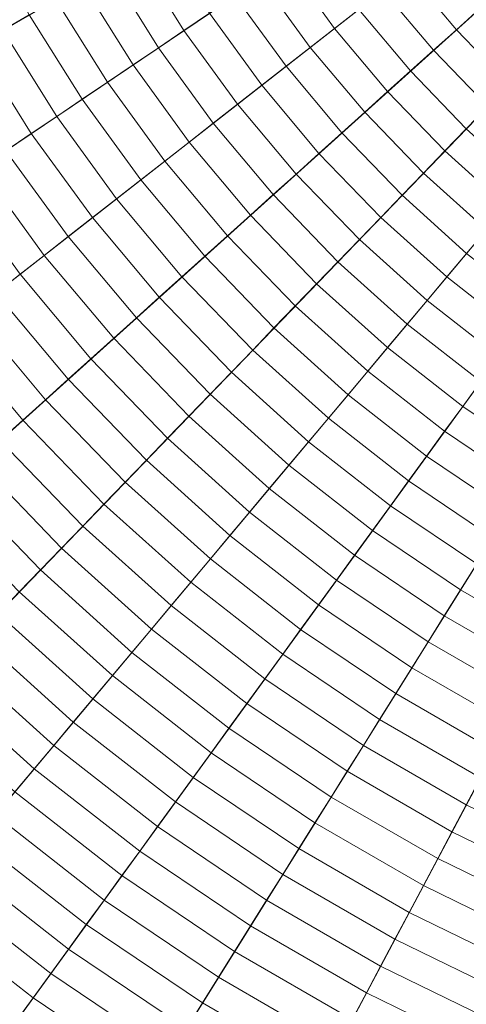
# Model space of a CAD drawing. Header units: centimetres. Extents: x -3.01 to 4.18, y -6.48 to 0.72.
# Tile 183 of 256: x -0.58 to -0.16, y -4.47 to -3.55. Entities that reach past the tile are written whole.
import ezdxf

# ---------------------------------------------------------------- set-up
doc = ezdxf.new("R2010")
doc.units = ezdxf.units.CM
doc.header["$LTSCALE"] = 2.54
doc.layers.add('Lucido design-1', color=7, linetype='Continuous')

# ---------------------------------------------------------------- blocks, each defined once
blk = doc.blocks.new('Gruppo-1')
at = {"color": 142, "linetype": 'Continuous', "lineweight": 9}
for points in [[(-2.95759, -3.50579, -13.70234), (-2.90537, -3.75148, -13.70234), (0.58426, -2.88142, -13.70234), (0.58423, -2.88127, -13.70234)], [(-2.90537, -3.75148, -13.70234), (-2.83614, -3.99293, -13.70234), (0.58431, -2.88157, -13.70234), (0.58426, -2.88142, -13.70234)], [(-2.83614, -3.99293, -13.70234), (-2.75023, -4.22897, -13.70234), (0.58436, -2.88171, -13.70234), (0.58431, -2.88157, -13.70234)], [(-2.75023, -4.22897, -13.70234), (-2.64806, -4.45843, -13.70234), (0.58442, -2.88185, -13.70234), (0.58436, -2.88171, -13.70234)], [(-2.64806, -4.45843, -13.70234), (-2.53014, -4.68021, -13.70234), (0.58449, -2.88198, -13.70234), (0.58442, -2.88185, -13.70234)], [(-2.53014, -4.68021, -13.70234), (-2.39704, -4.89322, -13.70234), (0.58457, -2.88211, -13.70234), (0.58449, -2.88198, -13.70234)], [(-2.39704, -4.89322, -13.70234), (-2.24939, -5.09643, -13.70234), (0.58466, -2.88223, -13.70234), (0.58457, -2.88211, -13.70234)], [(-2.24939, -5.09643, -13.70234), (-2.08794, -5.28885, -13.70234), (0.58475, -2.88234, -13.70234), (0.58466, -2.88223, -13.70234)], [(-2.08794, -5.28885, -13.70234), (-1.91345, -5.46953, -13.70234), (0.58486, -2.88245, -13.70234), (0.58475, -2.88234, -13.70234)], [(-1.91345, -5.46953, -13.70234), (-1.72679, -5.63761, -13.70234), (0.58497, -2.88255, -13.70234), (0.58486, -2.88245, -13.70234)], [(-1.72679, -5.63761, -13.70234), (-1.52886, -5.79225, -13.70234), (0.58509, -2.88265, -13.70234), (0.58497, -2.88255, -13.70234)], [(-1.52886, -5.79225, -13.70234), (-1.32062, -5.93271, -13.70234), (0.58522, -2.88273, -13.70234), (0.58509, -2.88265, -13.70234)], [(-1.32062, -5.93271, -13.70234), (-1.10309, -6.0583, -13.70234), (0.58535, -2.88281, -13.70234), (0.58522, -2.88273, -13.70234)], [(-1.10309, -6.0583, -13.70234), (-0.87733, -6.16841, -13.70234), (0.58548, -2.88287, -13.70234), (0.58535, -2.88281, -13.70234)], [(-0.87733, -6.16841, -13.70234), (-0.64444, -6.2625, -13.70234), (0.58562, -2.88293, -13.70234), (0.58548, -2.88287, -13.70234)], [(-0.64444, -6.2625, -13.70234), (-0.40555, -6.34012, -13.70234), (0.58577, -2.88298, -13.70234), (0.58562, -2.88293, -13.70234)], [(-0.40555, -6.34012, -13.70234), (-0.16184, -6.40089, -13.70234), (0.58591, -2.88301, -13.70234), (0.58577, -2.88298, -13.70234)], [(-0.61461, -3.46665, -12.72527), (-0.57083, -3.549, -12.72527), (-0.59568, -3.56335, -12.73052), (-0.64041, -3.47923, -12.73052)], [(-0.44633, -3.47712, -12.70051), (-0.40222, -3.54771, -12.70051), (-0.42609, -3.5638, -12.70526), (-0.47126, -3.49151, -12.70526)], [(-0.30663, -3.48323, -12.68249), (-0.26244, -3.54405, -12.68249), (-0.28517, -3.56181, -12.68685), (-0.33055, -3.49936, -12.68685)], [(-0.19417, -3.49071, -12.67003), (-0.14973, -3.54368, -12.67003), (-0.1712, -3.56301, -12.67409), (-0.21694, -3.5085, -12.67409)], [(-0.47126, -3.49151, -12.70526), (-0.42609, -3.5638, -12.70526), (-0.44994, -3.57989, -12.71011), (-0.49617, -3.5059, -12.71011)], [(-0.33055, -3.49936, -12.68685), (-0.28517, -3.56181, -12.68685), (-0.30789, -3.57957, -12.6913), (-0.35445, -3.51548, -12.6913)], [(-0.49617, -3.5059, -12.71011), (-0.44994, -3.57989, -12.71011), (-0.47377, -3.59597, -12.71507), (-0.52107, -3.52028, -12.71507)], [(-0.21694, -3.5085, -12.67409), (-0.1712, -3.56301, -12.67409), (-0.19266, -3.58233, -12.67824), (-0.23969, -3.52628, -12.67824)], [(-0.35445, -3.51548, -12.6913), (-0.30789, -3.57957, -12.6913), (-0.3306, -3.59731, -12.69585), (-0.37834, -3.5316, -12.69585)], [(-0.52107, -3.52028, -12.71507), (-0.47377, -3.59597, -12.71507), (-0.4976, -3.61204, -12.72012), (-0.54596, -3.53464, -12.72012)], [(-0.23969, -3.52628, -12.67824), (-0.19266, -3.58233, -12.67824), (-0.21411, -3.60165, -12.68249), (-0.26244, -3.54405, -12.68249)], [(-0.54596, -3.53464, -12.72012), (-0.4976, -3.61204, -12.72012), (-0.5214, -3.6281, -12.72527), (-0.57083, -3.549, -12.72527)], [(-0.37834, -3.5316, -12.69585), (-0.3306, -3.59731, -12.69585), (-0.3533, -3.61504, -12.70051), (-0.40222, -3.54771, -12.70051)], [(-0.26244, -3.54405, -12.68249), (-0.21411, -3.60165, -12.68249), (-0.23555, -3.62095, -12.68685), (-0.28517, -3.56181, -12.68685)], [(-0.14973, -3.54368, -12.67003), (-0.1017, -3.59341, -12.67003), (-0.12177, -3.61419, -12.67409), (-0.1712, -3.56301, -12.67409)], [(-0.57083, -3.549, -12.72527), (-0.5214, -3.6281, -12.72527), (-0.5452, -3.64414, -12.73052), (-0.59568, -3.56335, -12.73052)], [(-0.40222, -3.54771, -12.70051), (-0.3533, -3.61504, -12.70051), (-0.37598, -3.63276, -12.70526), (-0.42609, -3.5638, -12.70526)], [(-0.59568, -3.56335, -12.73052), (-0.5452, -3.64414, -12.73052), (-0.56898, -3.66018, -12.73588), (-0.62052, -3.57769, -12.73588)], [(-0.42609, -3.5638, -12.70526), (-0.37598, -3.63276, -12.70526), (-0.39865, -3.65048, -12.71011), (-0.44994, -3.57989, -12.71011)], [(-0.28517, -3.56181, -12.68685), (-0.23555, -3.62095, -12.68685), (-0.25698, -3.64024, -12.6913), (-0.30789, -3.57957, -12.6913)], [(-0.1712, -3.56301, -12.67409), (-0.12177, -3.61419, -12.67409), (-0.14183, -3.63497, -12.67824), (-0.19266, -3.58233, -12.67824)], [(-0.62052, -3.57769, -12.73588), (-0.56898, -3.66018, -12.73588), (-0.59274, -3.67621, -12.74133), (-0.64534, -3.59202, -12.74133)], [(-0.44994, -3.57989, -12.71011), (-0.39865, -3.65048, -12.71011), (-0.42131, -3.66818, -12.71507), (-0.47377, -3.59597, -12.71507)], [(-0.30789, -3.57957, -12.6913), (-0.25698, -3.64024, -12.6913), (-0.27839, -3.65953, -12.69585), (-0.3306, -3.59731, -12.69585)], [(-0.19266, -3.58233, -12.67824), (-0.14183, -3.63497, -12.67824), (-0.16188, -3.65573, -12.68249), (-0.21411, -3.60165, -12.68249)], [(-0.47377, -3.59597, -12.71507), (-0.42131, -3.66818, -12.71507), (-0.44395, -3.68587, -12.72012), (-0.4976, -3.61204, -12.72012)], [(-0.3306, -3.59731, -12.69585), (-0.27839, -3.65953, -12.69585), (-0.2998, -3.6788, -12.70051), (-0.3533, -3.61504, -12.70051)], [(-0.21411, -3.60165, -12.68249), (-0.16188, -3.65573, -12.68249), (-0.18192, -3.67648, -12.68685), (-0.23555, -3.62095, -12.68685)], [(-0.4976, -3.61204, -12.72012), (-0.44395, -3.68587, -12.72012), (-0.46658, -3.70355, -12.72527), (-0.5214, -3.6281, -12.72527)], [(-0.3533, -3.61504, -12.70051), (-0.2998, -3.6788, -12.70051), (-0.32119, -3.69806, -12.70526), (-0.37598, -3.63276, -12.70526)], [(-0.5214, -3.6281, -12.72527), (-0.46658, -3.70355, -12.72527), (-0.4892, -3.72122, -12.73052), (-0.5452, -3.64414, -12.73052)], [(-0.23555, -3.62095, -12.68685), (-0.18192, -3.67648, -12.68685), (-0.20195, -3.69722, -12.6913), (-0.25698, -3.64024, -12.6913)], [(-0.37598, -3.63276, -12.70526), (-0.32119, -3.69806, -12.70526), (-0.34257, -3.71731, -12.71011), (-0.39865, -3.65048, -12.71011)], [(-0.14183, -3.63497, -12.67824), (-0.08746, -3.68393, -12.67824), (-0.10601, -3.70604, -12.68249), (-0.16188, -3.65573, -12.68249)], [(-0.5452, -3.64414, -12.73052), (-0.4892, -3.72122, -12.73052), (-0.5118, -3.73888, -12.73588), (-0.56898, -3.66018, -12.73588)], [(-0.25698, -3.64024, -12.6913), (-0.20195, -3.69722, -12.6913), (-0.22197, -3.71795, -12.69585), (-0.27839, -3.65953, -12.69585)], [(-0.39865, -3.65048, -12.71011), (-0.34257, -3.71731, -12.71011), (-0.36394, -3.73655, -12.71507), (-0.42131, -3.66818, -12.71507)], [(-0.16188, -3.65573, -12.68249), (-0.10601, -3.70604, -12.68249), (-0.12456, -3.72814, -12.68685), (-0.18192, -3.67648, -12.68685)], [(-0.56898, -3.66018, -12.73588), (-0.5118, -3.73888, -12.73588), (-0.53439, -3.75652, -12.74133), (-0.59274, -3.67621, -12.74133)], [(-0.27839, -3.65953, -12.69585), (-0.22197, -3.71795, -12.69585), (-0.24198, -3.73867, -12.70051), (-0.2998, -3.6788, -12.70051)], [(-0.42131, -3.66818, -12.71507), (-0.36394, -3.73655, -12.71507), (-0.38529, -3.75578, -12.72012), (-0.44395, -3.68587, -12.72012)], [(-0.59274, -3.67621, -12.74133), (-0.53439, -3.75652, -12.74133), (-0.55696, -3.77416, -12.74688), (-0.61648, -3.69223, -12.74688)], [(-0.2998, -3.6788, -12.70051), (-0.24198, -3.73867, -12.70051), (-0.26198, -3.75938, -12.70526), (-0.32119, -3.69806, -12.70526)], [(-0.18192, -3.67648, -12.68685), (-0.12456, -3.72814, -12.68685), (-0.14309, -3.75022, -12.6913), (-0.20195, -3.69722, -12.6913)], [(-0.61648, -3.69223, -12.74688), (-0.55696, -3.77416, -12.74688), (-0.57951, -3.79178, -12.75253), (-0.64021, -3.70823, -12.75253)], [(-0.44395, -3.68587, -12.72012), (-0.38529, -3.75578, -12.72012), (-0.40663, -3.775, -12.72527), (-0.46658, -3.70355, -12.72527)], [(-0.32119, -3.69806, -12.70526), (-0.26198, -3.75938, -12.70526), (-0.28196, -3.78007, -12.71011), (-0.34257, -3.71731, -12.71011)], [(-0.20195, -3.69722, -12.6913), (-0.14309, -3.75022, -12.6913), (-0.16161, -3.7723, -12.69585), (-0.22197, -3.71795, -12.69585)], [(-0.64021, -3.70823, -12.75253), (-0.57951, -3.79178, -12.75253), (-0.60205, -3.80939, -12.75827), (-0.66393, -3.72423, -12.75827)], [(-0.46658, -3.70355, -12.72527), (-0.40663, -3.775, -12.72527), (-0.42796, -3.7942, -12.73052), (-0.4892, -3.72122, -12.73052)], [(-0.4892, -3.72122, -12.73052), (-0.42796, -3.7942, -12.73052), (-0.44928, -3.81339, -12.73588), (-0.5118, -3.73888, -12.73588)], [(-0.34257, -3.71731, -12.71011), (-0.28196, -3.78007, -12.71011), (-0.30194, -3.80076, -12.71507), (-0.36394, -3.73655, -12.71507)], [(-0.22197, -3.71795, -12.69585), (-0.16161, -3.7723, -12.69585), (-0.18013, -3.79437, -12.70051), (-0.24198, -3.73867, -12.70051)], [(-0.5118, -3.73888, -12.73588), (-0.44928, -3.81339, -12.73588), (-0.47058, -3.83257, -12.74133), (-0.53439, -3.75652, -12.74133)], [(-0.36394, -3.73655, -12.71507), (-0.30194, -3.80076, -12.71507), (-0.3219, -3.82143, -12.72012), (-0.38529, -3.75578, -12.72012)], [(-0.24198, -3.73867, -12.70051), (-0.18013, -3.79437, -12.70051), (-0.19863, -3.81642, -12.70526), (-0.26198, -3.75938, -12.70526)], [(-0.53439, -3.75652, -12.74133), (-0.47058, -3.83257, -12.74133), (-0.49186, -3.85174, -12.74688), (-0.55696, -3.77416, -12.74688)], [(-0.38529, -3.75578, -12.72012), (-0.3219, -3.82143, -12.72012), (-0.34185, -3.84209, -12.72527), (-0.40663, -3.775, -12.72527)], [(-0.26198, -3.75938, -12.70526), (-0.19863, -3.81642, -12.70526), (-0.21712, -3.83846, -12.71011), (-0.28196, -3.78007, -12.71011)], [(-0.55696, -3.77416, -12.74688), (-0.49186, -3.85174, -12.74688), (-0.51313, -3.87089, -12.75253), (-0.57951, -3.79178, -12.75253)], [(-0.40663, -3.775, -12.72527), (-0.34185, -3.84209, -12.72527), (-0.36178, -3.86273, -12.73052), (-0.42796, -3.7942, -12.73052)], [(-0.16161, -3.7723, -12.69585), (-0.09761, -3.82231, -12.69585), (-0.11454, -3.84561, -12.70051), (-0.18013, -3.79437, -12.70051)], [(-0.28196, -3.78007, -12.71011), (-0.21712, -3.83846, -12.71011), (-0.23561, -3.86048, -12.71507), (-0.30194, -3.80076, -12.71507)], [(-0.57951, -3.79178, -12.75253), (-0.51313, -3.87089, -12.75253), (-0.53439, -3.89003, -12.75827), (-0.60205, -3.80939, -12.75827)], [(-0.42796, -3.7942, -12.73052), (-0.36178, -3.86273, -12.73052), (-0.38171, -3.88336, -12.73588), (-0.44928, -3.81339, -12.73588)], [(-0.18013, -3.79437, -12.70051), (-0.11454, -3.84561, -12.70051), (-0.13146, -3.8689, -12.70526), (-0.19863, -3.81642, -12.70526)], [(-0.30194, -3.80076, -12.71507), (-0.23561, -3.86048, -12.71507), (-0.25408, -3.88249, -12.72012), (-0.3219, -3.82143, -12.72012)], [(-0.60205, -3.80939, -12.75827), (-0.53439, -3.89003, -12.75827), (-0.55563, -3.90915, -12.76412), (-0.62458, -3.82699, -12.76412)], [(-0.44928, -3.81339, -12.73588), (-0.38171, -3.88336, -12.73588), (-0.40162, -3.90398, -12.74133), (-0.47058, -3.83257, -12.74133)], [(-0.3219, -3.82143, -12.72012), (-0.25408, -3.88249, -12.72012), (-0.27254, -3.90449, -12.72527), (-0.34185, -3.84209, -12.72527)], [(-0.19863, -3.81642, -12.70526), (-0.13146, -3.8689, -12.70526), (-0.14837, -3.89217, -12.71011), (-0.21712, -3.83846, -12.71011)], [(-0.62458, -3.82699, -12.76412), (-0.55563, -3.90915, -12.76412), (-0.57686, -3.92827, -12.77007), (-0.64709, -3.84457, -12.77007)], [(-0.47058, -3.83257, -12.74133), (-0.40162, -3.90398, -12.74133), (-0.42151, -3.92458, -12.74688), (-0.49186, -3.85174, -12.74688)], [(-0.21712, -3.83846, -12.71011), (-0.14837, -3.89217, -12.71011), (-0.16527, -3.91543, -12.71507), (-0.23561, -3.86048, -12.71507)], [(-0.64709, -3.84457, -12.77007), (-0.57686, -3.92827, -12.77007), (-0.59807, -3.94737, -12.77612), (-0.66958, -3.86215, -12.77612)], [(-0.34185, -3.84209, -12.72527), (-0.27254, -3.90449, -12.72527), (-0.29098, -3.92648, -12.73052), (-0.36178, -3.86273, -12.73052)], [(-0.49186, -3.85174, -12.74688), (-0.42151, -3.92458, -12.74688), (-0.4414, -3.94517, -12.75253), (-0.51313, -3.87089, -12.75253)], [(-0.36178, -3.86273, -12.73052), (-0.29098, -3.92648, -12.73052), (-0.30942, -3.94845, -12.73588), (-0.38171, -3.88336, -12.73588)], [(-0.23561, -3.86048, -12.71507), (-0.16527, -3.91543, -12.71507), (-0.18216, -3.93868, -12.72012), (-0.25408, -3.88249, -12.72012)], [(-0.51313, -3.87089, -12.75253), (-0.4414, -3.94517, -12.75253), (-0.46127, -3.96575, -12.75827), (-0.53439, -3.89003, -12.75827)], [(-0.38171, -3.88336, -12.73588), (-0.30942, -3.94845, -12.73588), (-0.32784, -3.9704, -12.74133), (-0.40162, -3.90398, -12.74133)], [(-0.25408, -3.88249, -12.72012), (-0.18216, -3.93868, -12.72012), (-0.19904, -3.96191, -12.72527), (-0.27254, -3.90449, -12.72527)], [(-0.53439, -3.89003, -12.75827), (-0.46127, -3.96575, -12.75827), (-0.48112, -3.98631, -12.76412), (-0.55563, -3.90915, -12.76412)], [(-0.14837, -3.89217, -12.71011), (-0.07604, -3.94096, -12.71011), (-0.09128, -3.96534, -12.71507), (-0.16527, -3.91543, -12.71507)], [(-0.40162, -3.90398, -12.74133), (-0.32784, -3.9704, -12.74133), (-0.34626, -3.99235, -12.74688), (-0.42151, -3.92458, -12.74688)], [(-0.27254, -3.90449, -12.72527), (-0.19904, -3.96191, -12.72527), (-0.21591, -3.98513, -12.73052), (-0.29098, -3.92648, -12.73052)], [(-0.55563, -3.90915, -12.76412), (-0.48112, -3.98631, -12.76412), (-0.50097, -4.00686, -12.77007), (-0.57686, -3.92827, -12.77007)], [(-0.16527, -3.91543, -12.71507), (-0.09128, -3.96534, -12.71507), (-0.1065, -3.98971, -12.72012), (-0.18216, -3.93868, -12.72012)], [(-0.57686, -3.92827, -12.77007), (-0.50097, -4.00686, -12.77007), (-0.52079, -4.02739, -12.77612), (-0.59807, -3.94737, -12.77612)], [(-0.42151, -3.92458, -12.74688), (-0.34626, -3.99235, -12.74688), (-0.36465, -4.01427, -12.75253), (-0.4414, -3.94517, -12.75253)], [(-0.29098, -3.92648, -12.73052), (-0.21591, -3.98513, -12.73052), (-0.23277, -4.00833, -12.73588), (-0.30942, -3.94845, -12.73588)], [(-0.18216, -3.93868, -12.72012), (-0.1065, -3.98971, -12.72012), (-0.12172, -4.01407, -12.72527), (-0.19904, -3.96191, -12.72527)], [(-0.59807, -3.94737, -12.77612), (-0.52079, -4.02739, -12.77612), (-0.54061, -4.04791, -12.78226), (-0.61927, -3.96645, -12.78226)], [(-0.4414, -3.94517, -12.75253), (-0.36465, -4.01427, -12.75253), (-0.38304, -4.03619, -12.75827), (-0.46127, -3.96575, -12.75827)], [(-0.30942, -3.94845, -12.73588), (-0.23277, -4.00833, -12.73588), (-0.24962, -4.03152, -12.74133), (-0.32784, -3.9704, -12.74133)], [(-0.61927, -3.96645, -12.78226), (-0.54061, -4.04791, -12.78226), (-0.5604, -4.06841, -12.7885), (-0.64045, -3.98552, -12.7885)], [(-0.46127, -3.96575, -12.75827), (-0.38304, -4.03619, -12.75827), (-0.40141, -4.05808, -12.76412), (-0.48112, -3.98631, -12.76412)], [(-0.19904, -3.96191, -12.72527), (-0.12172, -4.01407, -12.72527), (-0.13693, -4.0384, -12.73052), (-0.21591, -3.98513, -12.73052)], [(-0.32784, -3.9704, -12.74133), (-0.24962, -4.03152, -12.74133), (-0.26645, -4.0547, -12.74688), (-0.34626, -3.99235, -12.74688)], [(-0.64045, -3.98552, -12.7885), (-0.5604, -4.06841, -12.7885), (-0.58019, -4.08889, -12.79485), (-0.66161, -4.00458, -12.79485)], [(-0.48112, -3.98631, -12.76412), (-0.40141, -4.05808, -12.76412), (-0.41977, -4.07996, -12.77007), (-0.50097, -4.00686, -12.77007)], [(-0.21591, -3.98513, -12.73052), (-0.13693, -4.0384, -12.73052), (-0.15213, -4.06273, -12.73588), (-0.23277, -4.00833, -12.73588)], [(-0.34626, -3.99235, -12.74688), (-0.26645, -4.0547, -12.74688), (-0.28328, -4.07785, -12.75253), (-0.36465, -4.01427, -12.75253)], [(-0.50097, -4.00686, -12.77007), (-0.41977, -4.07996, -12.77007), (-0.43812, -4.10183, -12.77612), (-0.52079, -4.02739, -12.77612)], [(-0.36465, -4.01427, -12.75253), (-0.28328, -4.07785, -12.75253), (-0.30009, -4.10099, -12.75827), (-0.38304, -4.03619, -12.75827)], [(-0.23277, -4.00833, -12.73588), (-0.15213, -4.06273, -12.73588), (-0.16732, -4.08703, -12.74133), (-0.24962, -4.03152, -12.74133)], [(-0.52079, -4.02739, -12.77612), (-0.43812, -4.10183, -12.77612), (-0.45645, -4.12368, -12.78226), (-0.54061, -4.04791, -12.78226)], [(-0.24962, -4.03152, -12.74133), (-0.16732, -4.08703, -12.74133), (-0.1825, -4.11133, -12.74688), (-0.26645, -4.0547, -12.74688)], [(-0.38304, -4.03619, -12.75827), (-0.30009, -4.10099, -12.75827), (-0.31689, -4.12412, -12.76412), (-0.40141, -4.05808, -12.76412)], [(-0.54061, -4.04791, -12.78226), (-0.45645, -4.12368, -12.78226), (-0.47477, -4.14551, -12.7885), (-0.5604, -4.06841, -12.7885)], [(-0.40141, -4.05808, -12.76412), (-0.31689, -4.12412, -12.76412), (-0.33368, -4.14723, -12.77007), (-0.41977, -4.07996, -12.77007)], [(-0.26645, -4.0547, -12.74688), (-0.1825, -4.11133, -12.74688), (-0.19766, -4.1356, -12.75253), (-0.28328, -4.07785, -12.75253)], [(-0.5604, -4.06841, -12.7885), (-0.47477, -4.14551, -12.7885), (-0.49308, -4.16733, -12.79485), (-0.58019, -4.08889, -12.79485)], [(-0.15213, -4.06273, -12.73588), (-0.06789, -4.11136, -12.73588), (-0.08134, -4.13667, -12.74133), (-0.16732, -4.08703, -12.74133)], [(-0.41977, -4.07996, -12.77007), (-0.33368, -4.14723, -12.77007), (-0.35046, -4.17032, -12.77612), (-0.43812, -4.10183, -12.77612)], [(-0.28328, -4.07785, -12.75253), (-0.19766, -4.1356, -12.75253), (-0.21282, -4.15986, -12.75827), (-0.30009, -4.10099, -12.75827)], [(-0.58019, -4.08889, -12.79485), (-0.49308, -4.16733, -12.79485), (-0.51137, -4.18912, -12.80129), (-0.59995, -4.10936, -12.80129)], [(-0.16732, -4.08703, -12.74133), (-0.08134, -4.13667, -12.74133), (-0.09479, -4.16196, -12.74688), (-0.1825, -4.11133, -12.74688)], [(-0.43812, -4.10183, -12.77612), (-0.35046, -4.17032, -12.77612), (-0.36722, -4.19339, -12.78226), (-0.45645, -4.12368, -12.78226)], [(-0.30009, -4.10099, -12.75827), (-0.21282, -4.15986, -12.75827), (-0.22797, -4.1841, -12.76412), (-0.31689, -4.12412, -12.76412)], [(-0.59995, -4.10936, -12.80129), (-0.51137, -4.18912, -12.80129), (-0.52965, -4.21091, -12.80783), (-0.61971, -4.12982, -12.80783)], [(-0.1825, -4.11133, -12.74688), (-0.09479, -4.16196, -12.74688), (-0.10823, -4.18723, -12.75253), (-0.19766, -4.1356, -12.75253)], [(-0.45645, -4.12368, -12.78226), (-0.36722, -4.19339, -12.78226), (-0.38397, -4.21645, -12.7885), (-0.47477, -4.14551, -12.7885)], [(-0.31689, -4.12412, -12.76412), (-0.22797, -4.1841, -12.76412), (-0.2431, -4.20832, -12.77007), (-0.33368, -4.14723, -12.77007)], [(-0.61971, -4.12982, -12.80783), (-0.52965, -4.21091, -12.80783), (-0.54791, -4.23267, -12.81447), (-0.63944, -4.15025, -12.81447)], [(-0.19766, -4.1356, -12.75253), (-0.10823, -4.18723, -12.75253), (-0.12166, -4.21249, -12.75827), (-0.21282, -4.15986, -12.75827)], [(-0.63944, -4.15025, -12.81447), (-0.54791, -4.23267, -12.81447), (-0.56616, -4.25442, -12.82121), (-0.65916, -4.17067, -12.82121)], [(-0.47477, -4.14551, -12.7885), (-0.38397, -4.21645, -12.7885), (-0.40071, -4.23949, -12.79485), (-0.49308, -4.16733, -12.79485)], [(-0.33368, -4.14723, -12.77007), (-0.2431, -4.20832, -12.77007), (-0.25823, -4.23253, -12.77612), (-0.35046, -4.17032, -12.77612)], [(-0.21282, -4.15986, -12.75827), (-0.12166, -4.21249, -12.75827), (-0.13508, -4.23773, -12.76412), (-0.22797, -4.1841, -12.76412)], [(-0.65916, -4.17067, -12.82121), (-0.56616, -4.25442, -12.82121), (-0.58439, -4.27614, -12.82804), (-0.67886, -4.19108, -12.82804)], [(-0.49308, -4.16733, -12.79485), (-0.40071, -4.23949, -12.79485), (-0.41744, -4.26251, -12.80129), (-0.51137, -4.18912, -12.80129)], [(-0.35046, -4.17032, -12.77612), (-0.25823, -4.23253, -12.77612), (-0.27334, -4.25671, -12.78226), (-0.36722, -4.19339, -12.78226)], [(-0.51137, -4.18912, -12.80129), (-0.41744, -4.26251, -12.80129), (-0.43415, -4.28551, -12.80783), (-0.52965, -4.21091, -12.80783)], [(-0.22797, -4.1841, -12.76412), (-0.13508, -4.23773, -12.76412), (-0.14849, -4.26295, -12.77007), (-0.2431, -4.20832, -12.77007)], [(-0.36722, -4.19339, -12.78226), (-0.27334, -4.25671, -12.78226), (-0.28845, -4.28088, -12.7885), (-0.38397, -4.21645, -12.7885)], [(-0.2431, -4.20832, -12.77007), (-0.14849, -4.26295, -12.77007), (-0.16189, -4.28815, -12.77612), (-0.25823, -4.23253, -12.77612)], [(-0.52965, -4.21091, -12.80783), (-0.43415, -4.28551, -12.80783), (-0.45085, -4.3085, -12.81447), (-0.54791, -4.23267, -12.81447)], [(-0.38397, -4.21645, -12.7885), (-0.28845, -4.28088, -12.7885), (-0.30354, -4.30503, -12.79485), (-0.40071, -4.23949, -12.79485)], [(-0.54791, -4.23267, -12.81447), (-0.45085, -4.3085, -12.81447), (-0.46754, -4.33146, -12.82121), (-0.56616, -4.25442, -12.82121)], [(-0.25823, -4.23253, -12.77612), (-0.16189, -4.28815, -12.77612), (-0.17528, -4.31333, -12.78226), (-0.27334, -4.25671, -12.78226)], [(-0.40071, -4.23949, -12.79485), (-0.30354, -4.30503, -12.79485), (-0.31862, -4.32917, -12.80129), (-0.41744, -4.26251, -12.80129)], [(-0.56616, -4.25442, -12.82121), (-0.46754, -4.33146, -12.82121), (-0.48421, -4.35441, -12.82804), (-0.58439, -4.27614, -12.82804)], [(-0.41744, -4.26251, -12.80129), (-0.31862, -4.32917, -12.80129), (-0.33369, -4.35328, -12.80783), (-0.43415, -4.28551, -12.80783)], [(-0.27334, -4.25671, -12.78226), (-0.17528, -4.31333, -12.78226), (-0.18866, -4.3385, -12.7885), (-0.28845, -4.28088, -12.7885)], [(-0.14849, -4.26295, -12.77007), (-0.05029, -4.31084, -12.77007), (-0.0619, -4.33692, -12.77612), (-0.16189, -4.28815, -12.77612)], [(-0.58439, -4.27614, -12.82804), (-0.48421, -4.35441, -12.82804), (-0.50087, -4.37734, -12.83497), (-0.60261, -4.29785, -12.83497)], [(-0.28845, -4.28088, -12.7885), (-0.18866, -4.3385, -12.7885), (-0.20203, -4.36364, -12.79485), (-0.30354, -4.30503, -12.79485)], [(-0.43415, -4.28551, -12.80783), (-0.33369, -4.35328, -12.80783), (-0.34874, -4.37737, -12.81447), (-0.45085, -4.3085, -12.81447)], [(-0.16189, -4.28815, -12.77612), (-0.0619, -4.33692, -12.77612), (-0.0735, -4.36297, -12.78226), (-0.17528, -4.31333, -12.78226)], [(-0.60261, -4.29785, -12.83497), (-0.50087, -4.37734, -12.83497), (-0.51751, -4.40025, -12.842), (-0.62081, -4.31955, -12.842)], [(-0.45085, -4.3085, -12.81447), (-0.34874, -4.37737, -12.81447), (-0.36378, -4.40145, -12.82121), (-0.46754, -4.33146, -12.82121)], [(-0.30354, -4.30503, -12.79485), (-0.20203, -4.36364, -12.79485), (-0.21539, -4.38877, -12.80129), (-0.31862, -4.32917, -12.80129)], [(-0.62081, -4.31955, -12.842), (-0.51751, -4.40025, -12.842), (-0.53414, -4.42314, -12.84913), (-0.639, -4.34122, -12.84913)], [(-0.17528, -4.31333, -12.78226), (-0.0735, -4.36297, -12.78226), (-0.08509, -4.38901, -12.7885), (-0.18866, -4.3385, -12.7885)], [(-0.46754, -4.33146, -12.82121), (-0.36378, -4.40145, -12.82121), (-0.37881, -4.4255, -12.82804), (-0.48421, -4.35441, -12.82804)], [(-0.31862, -4.32917, -12.80129), (-0.21539, -4.38877, -12.80129), (-0.22874, -4.41387, -12.80783), (-0.33369, -4.35328, -12.80783)], [(-0.639, -4.34122, -12.84913), (-0.53414, -4.42314, -12.84913), (-0.55076, -4.44601, -12.85636), (-0.65717, -4.36288, -12.85636)], [(-0.18866, -4.3385, -12.7885), (-0.08509, -4.38901, -12.7885), (-0.09668, -4.41503, -12.79485), (-0.20203, -4.36364, -12.79485)], [(-0.48421, -4.35441, -12.82804), (-0.37881, -4.4255, -12.82804), (-0.39383, -4.44954, -12.83497), (-0.50087, -4.37734, -12.83497)], [(-0.33369, -4.35328, -12.80783), (-0.22874, -4.41387, -12.80783), (-0.24207, -4.43896, -12.81447), (-0.34874, -4.37737, -12.81447)], [(-0.65717, -4.36288, -12.85636), (-0.55076, -4.44601, -12.85636), (-0.56736, -4.46886, -12.86369), (-0.67532, -4.38451, -12.86369)], [(-0.20203, -4.36364, -12.79485), (-0.09668, -4.41503, -12.79485), (-0.10825, -4.44102, -12.80129), (-0.21539, -4.38877, -12.80129)], [(-0.50087, -4.37734, -12.83497), (-0.39383, -4.44954, -12.83497), (-0.40884, -4.47355, -12.842), (-0.51751, -4.40025, -12.842)], [(-0.34874, -4.37737, -12.81447), (-0.24207, -4.43896, -12.81447), (-0.2554, -4.46402, -12.82121), (-0.36378, -4.40145, -12.82121)], [(-0.67532, -4.38451, -12.86369), (-0.56736, -4.46886, -12.86369), (-0.58395, -4.49169, -12.87112), (-0.69346, -4.40613, -12.87112)], [(-0.21539, -4.38877, -12.80129), (-0.10825, -4.44102, -12.80129), (-0.11982, -4.467, -12.80783), (-0.22874, -4.41387, -12.80783)], [(-0.51751, -4.40025, -12.842), (-0.40884, -4.47355, -12.842), (-0.42383, -4.49755, -12.84913), (-0.53414, -4.42314, -12.84913)], [(-0.36378, -4.40145, -12.82121), (-0.2554, -4.46402, -12.82121), (-0.26872, -4.48907, -12.82804), (-0.37881, -4.4255, -12.82804)], [(-0.22874, -4.41387, -12.80783), (-0.11982, -4.467, -12.80783), (-0.13137, -4.49295, -12.81447), (-0.24207, -4.43896, -12.81447)], [(-0.53414, -4.42314, -12.84913), (-0.42383, -4.49755, -12.84913), (-0.43881, -4.52152, -12.85636), (-0.55076, -4.44601, -12.85636)], [(-0.37881, -4.4255, -12.82804), (-0.26872, -4.48907, -12.82804), (-0.28202, -4.51409, -12.83497), (-0.39383, -4.44954, -12.83497)], [(-0.24207, -4.43896, -12.81447), (-0.13137, -4.49295, -12.81447), (-0.14292, -4.51888, -12.82121), (-0.2554, -4.46402, -12.82121)], [(-0.55076, -4.44601, -12.85636), (-0.43881, -4.52152, -12.85636), (-0.45378, -4.54547, -12.86369), (-0.56736, -4.46886, -12.86369)], [(-0.39383, -4.44954, -12.83497), (-0.28202, -4.51409, -12.83497), (-0.29532, -4.53909, -12.842), (-0.40884, -4.47355, -12.842)], [(-0.2554, -4.46402, -12.82121), (-0.14292, -4.51888, -12.82121), (-0.15445, -4.5448, -12.82804), (-0.26872, -4.48907, -12.82804)], [(-0.56736, -4.46886, -12.86369), (-0.45378, -4.54547, -12.86369), (-0.46874, -4.56941, -12.87112), (-0.58395, -4.49169, -12.87112)], [(-0.40884, -4.47355, -12.842), (-0.29532, -4.53909, -12.842), (-0.3086, -4.56408, -12.84913), (-0.42383, -4.49755, -12.84913)]]:
    blk.add_3dface(points, dxfattribs=at)

msp = doc.modelspace()

# ---------------------------------------------------------------- block references
at = {"layer": 'Lucido design-1', "color": 7}
msp.add_blockref('Gruppo-1', (0, 0), dxfattribs=at)

doc.saveas('drawing.dxf')
